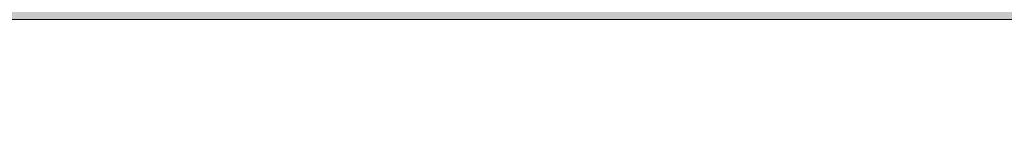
# Model space of a CAD drawing. Header units: metres. Extents: x 0.9 to 30.1, y -10.7 to 8.6.
# Tile 206 of 256: x 13.07699 to 13.09683, y 6.15641 to 6.15891. Entities that reach past the tile are written whole.
import ezdxf

# ---------------------------------------------------------------- set-up
doc = ezdxf.new("R2010")
doc.units = ezdxf.units.M
doc.layers.add('Keine', color=7, linetype='Continuous', lineweight=9)

msp = doc.modelspace()

# ---------------------------------------------------------------- hatches: boundary and pattern name
at = {"layer": 'Keine', "linetype": 'Continuous', "lineweight": 0, "true_color": 0x00aaff, "transparency": 33554687}
msp.add_hatch(color=140, dxfattribs=at).paths.add_polyline_path([(12.379399, 6.168908), (13.629399, 6.168908), (13.629399, 6.158908), (12.379399, 6.158908)])

# ---------------------------------------------------------------- linework, layer by layer
at = {"layer": 'Keine', "color": 7, "linetype": 'Continuous', "lineweight": 5, "transparency": 33554687, "flags": 128}
msp.add_lwpolyline([(12.379399, 6.168908), (13.629399, 6.168908), (13.629399, 6.158908), (12.379399, 6.158908)], close=True, dxfattribs=at)

# ---------------------------------------------------------------- next in the draw order: wipeouts: each hides what was drawn before it
at = {"color": 255}
msp.add_wipeout([(12.379399, 6.158908), (13.629399, 6.158908), (13.629399, 6.153908), (12.379399, 6.153908)], dxfattribs=at).dxf.layer = 'Keine'

# ---------------------------------------------------------------- next in the draw order: linework, layer by layer
at = {"layer": 'Keine', "flags": 128}
msp.add_lwpolyline([(12.379399, 6.158908), (13.629399, 6.158908), (13.629399, 6.153908), (12.379399, 6.153908)], close=True, dxfattribs=at)

doc.saveas('drawing.dxf')
